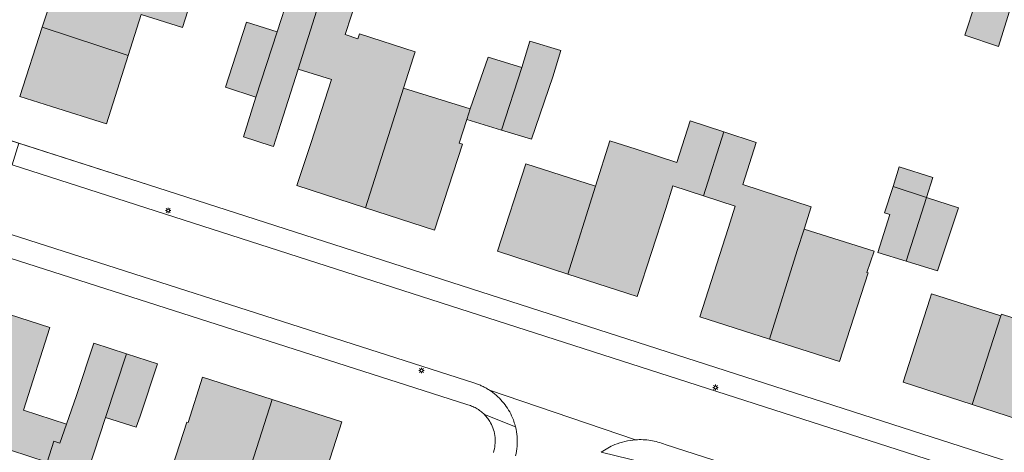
# Model space of a CAD drawing. Header units: metres. Extents: x 187482 to 189800, y 333582 to 335019.
# Tile 203 of 256: x 189404 to 189494, y 334208 to 334248. Entities that reach past the tile are written whole.
import ezdxf

# ---------------------------------------------------------------- set-up
doc = ezdxf.new("R2010")
doc.units = ezdxf.units.M
doc.layers.get('0').update_dxf_attribs({"color": 252, "lineweight": 18})
for name, color, linetype, lineweight in [('B-WE-GR-HAAG-G', 252, 'GR-HAAG1-SO', 18), ('B-WE-IE-MEUBILAIR-S', 252, 'Continuous', 18), ('B-WE-OG-BEBOUWING-GV', 252, 'Continuous', 18), ('B-WE-OG-TERREIN_ERF-GV', 252, 'Continuous', 18), ('B-WE-VH-GESLOTENVERHARDING_ASFALT-GV', 252, 'Continuous', 18), ('B-WE-VH-OPENVERHARDING_TEGEL-GV', 252, 'Continuous', 18)]:
    doc.layers.add(name, color=color, linetype=linetype, lineweight=lineweight)
doc.layers.add('B-WE-OG-BEBOUWING-V', color=7, linetype='Continuous', lineweight=18, true_color=0xf0f0f0)
doc.linetypes.add('GR-HAAG1-SO', pattern='A,6,[176,NLCS.SHX,S=0.125,R=0,X=0,Y=0],-2', length=8)

# ---------------------------------------------------------------- blocks, each defined once
blk = doc.blocks.new('SIE-MEUBILAIR_PAAL_LICHTMAST-SO')
for points in [[(-0.62, 0), (-1, 0)], [(-0.71, 0.71), (-0.44, 0.44)], [(0, 1), (0, 0.62)], [(0.44, 0.44), (0.71, 0.71)], [(1, 0), (0.62, 0)], [(-0.71, -0.71), (-0.44, -0.44)], [(0, -0.62), (0, -1)], [(0.44, -0.44), (0.71, -0.71)]]:
    blk.add_lwpolyline(points)
blk.add_circle((0, 0), 0.5)

msp = doc.modelspace()

# ---------------------------------------------------------------- hatches: boundary and pattern name
at = {"layer": 'B-WE-OG-BEBOUWING-V'}
h = msp.add_hatch(color=256, dxfattribs=at)
h.dxf.hatch_style = 1
h.paths.add_polyline_path([(189492.824, 334254.803), (189490.937, 334249.071), (189489.999, 334246.221), (189493.034, 334245.199), (189495.742, 334253.859)], flags=17)
h = msp.add_hatch(color=256, dxfattribs=at)
h.dxf.hatch_style = 1
h.paths.add_polyline_path([(189406.49, 334246.942), (189414.27, 334244.399), (189415.439, 334248.106), (189419.183, 334246.925), (189420.352, 334250.632), (189416.629, 334251.842), (189413.42, 334252.885), (189413.018, 334251.648), (189408.498, 334253.118)], flags=17)
h = msp.add_hatch(color=256, dxfattribs=at)
h.dxf.hatch_style = 1
h.paths.add_polyline_path([(189435.763, 334230.593), (189438.23, 334238.379), (189439.195, 334241.426), (189440.096, 334244.265), (189440.237, 334244.711), (189435.204, 334246.339), (189435.066, 334245.911), (189433.915, 334246.283), (189434.481, 334248.034), (189435.847, 334252.258), (189432.854, 334253.227), (189431.502, 334248.979), (189429.652, 334243.16), (189432.67, 334242.201), (189430.817, 334236.518), (189429.546, 334232.62)], flags=17)
h = msp.add_hatch(color=256, dxfattribs=at)
h.dxf.hatch_style = 1
h.paths.add_polyline_path([(189427.754, 334246.531), (189425.818, 334240.61), (189424.716, 334237.013), (189427.206, 334236.221), (189427.424, 334236.152), (189427.848, 334237.486), (189429.652, 334243.16), (189431.502, 334248.979), (189428.823, 334249.829)], flags=17)
h = msp.add_hatch(color=256, dxfattribs=at)
h.dxf.hatch_style = 1
h.paths.add_polyline_path([(189412.31, 334238.186), (189414.27, 334244.399), (189406.49, 334246.942), (189404.45, 334240.665), (189407.318, 334239.76)], flags=17)
h = msp.add_hatch(color=256, dxfattribs=at)
h.dxf.hatch_style = 1
h.paths.add_polyline_path([(189427.754, 334246.531), (189424.973, 334247.415), (189423.066, 334241.524), (189425.818, 334240.61)], flags=17)
h = msp.add_hatch(color=256, dxfattribs=at)
h.dxf.hatch_style = 1
h.paths.add_polyline_path([(189448.059, 334237.631), (189450.778, 334236.798), (189452.709, 334242.446), (189453.441, 334244.836), (189450.626, 334245.699), (189449.893, 334243.309)], flags=17)
h = msp.add_hatch(color=256, dxfattribs=at)
h.dxf.hatch_style = 1
h.paths.add_polyline_path([(189448.059, 334237.631), (189449.893, 334243.309), (189446.842, 334244.244), (189446.189, 334242.333), (189445.236, 334239.548), (189444.911, 334238.596)], flags=17)
h = msp.add_hatch(color=256, dxfattribs=at)
h.dxf.hatch_style = 1
h.paths.add_polyline_path([(189438.23, 334238.379), (189435.763, 334230.593), (189441.993, 334228.562), (189444.538, 334236.366), (189444.231, 334236.464), (189444.911, 334238.596), (189445.236, 334239.548), (189439.195, 334241.426)], flags=17)
h = msp.add_hatch(color=256, dxfattribs=at)
h.dxf.hatch_style = 1
h.paths.add_polyline_path([(189454.062, 334224.594), (189460.336, 334222.561), (189462.919, 334230.534), (189463.582, 334232.58), (189466.34, 334231.675), (189468.192, 334237.472), (189465.146, 334238.47), (189463.932, 334234.71), (189462.171, 334235.279), (189460.263, 334235.895), (189457.86, 334236.671), (189456.57, 334232.568)], flags=17)
h = msp.add_hatch(color=256, dxfattribs=at)
h.dxf.hatch_style = 1
h.paths.add_polyline_path([(189466.34, 334231.675), (189469.217, 334230.732), (189468.576, 334228.735), (189466.007, 334220.724), (189472.303, 334218.705), (189474.835, 334226.738), (189475.442, 334228.665), (189476.08, 334230.687), (189469.902, 334232.701), (189471.123, 334236.511), (189468.192, 334237.472)], flags=17)
h = msp.add_hatch(color=256, dxfattribs=at)
h.dxf.hatch_style = 1
h.paths.add_polyline_path([(189454.062, 334224.594), (189456.57, 334232.568), (189450.261, 334234.59), (189447.691, 334226.658)], flags=17)
h = msp.add_hatch(color=256, dxfattribs=at)
h.dxf.hatch_style = 1
h.paths.add_polyline_path([(189486.524, 334231.527), (189487.1, 334233.336), (189484.066, 334234.303), (189483.497, 334232.519)], flags=17)
h = msp.add_hatch(color=256, dxfattribs=at)
h.dxf.hatch_style = 1
h.paths.add_polyline_path([(189484.687, 334225.763), (189486.524, 334231.527), (189483.497, 334232.519), (189482.712, 334230.154), (189483.207, 334229.995), (189482.125, 334226.56)], flags=17)
h = msp.add_hatch(color=256, dxfattribs=at)
h.dxf.hatch_style = 1
h.paths.add_polyline_path([(189484.687, 334225.763), (189487.513, 334224.884), (189489.415, 334230.579), (189486.524, 334231.527)], flags=17)
h = msp.add_hatch(color=256, dxfattribs=at)
h.dxf.hatch_style = 1
h.paths.add_polyline_path([(189472.303, 334218.705), (189478.661, 334216.667), (189481.236, 334224.695), (189481.139, 334224.726), (189481.792, 334226.664), (189475.442, 334228.665), (189474.835, 334226.738)], flags=17)
h = msp.add_hatch(color=256, dxfattribs=at)
h.dxf.hatch_style = 1
h.paths.add_polyline_path([(189490.673, 334212.777), (189493.262, 334220.807), (189486.989, 334222.812), (189486.835, 334222.335), (189484.403, 334214.801)], flags=17)
h = msp.add_hatch(color=256, dxfattribs=at)
h.dxf.hatch_style = 1
h.paths.add_polyline_path([(189400.693, 334221.838), (189397.162, 334210.797), (189403.628, 334208.648), (189406.934, 334207.549), (189407.541, 334209.451), (189408.092, 334209.294), (189408.697, 334211.015), (189404.787, 334212.268), (189407.186, 334219.758)], flags=17)
h = msp.add_hatch(color=256, dxfattribs=at)
h.dxf.hatch_style = 1
h.paths.add_polyline_path([(189493.262, 334220.807), (189490.673, 334212.777), (189497.007, 334210.732), (189498.426, 334215.129), (189500.587, 334214.431), (189501.81, 334218.219), (189493.311, 334220.962)], flags=17)
h = msp.add_hatch(color=256, dxfattribs=at)
h.dxf.hatch_style = 1
h.paths.add_polyline_path([(189412.23, 334211.605), (189414.128, 334217.377), (189411.164, 334218.35), (189409.604, 334213.599), (189408.697, 334211.015), (189408.092, 334209.294), (189407.541, 334209.451), (189406.934, 334207.549), (189406.069, 334204.837), (189409.621, 334203.672)], flags=17)
h = msp.add_hatch(color=256, dxfattribs=at)
h.dxf.hatch_style = 1
h.paths.add_polyline_path([(189412.23, 334211.605), (189414.986, 334210.743), (189415.349, 334211.713), (189416.909, 334216.464), (189414.128, 334217.377)], flags=17)
h = msp.add_hatch(color=256, dxfattribs=at)
h.dxf.hatch_style = 1
h.paths.add_polyline_path([(189427.314, 334213.24), (189421.007, 334215.267), (189419.687, 334211.159), (189419.585, 334211.186), (189418.29, 334207.181), (189424.706, 334205.121)], flags=17)
h = msp.add_hatch(color=256, dxfattribs=at)
h.dxf.hatch_style = 1
h.paths.add_polyline_path([(189431.21, 334203.344), (189432.391, 334207.043), (189432.293, 334207.078), (189433.622, 334211.214), (189427.314, 334213.24), (189424.706, 334205.121), (189424.802, 334205.09), (189428.733, 334203.825), (189427.962, 334201.443), (189429.384, 334200.982), (189427.637, 334195.508), (189427.941, 334195.382), (189436.068, 334192.741), (189438.647, 334200.885)], flags=17)

# ---------------------------------------------------------------- linework, layer by layer
at = {"layer": 'B-WE-GR-HAAG-G', "ltscale": 0.2, "flags": 128}
msp.add_lwpolyline([(189416.956, 334232.39), (189397.83, 334238.547)], dxfattribs=at)
at = {"layer": 'B-WE-OG-BEBOUWING-GV', "flags": 128}
for points in [[(189492.824, 334254.803), (189490.937, 334249.071), (189489.999, 334246.221), (189493.034, 334245.199), (189495.742, 334253.859)], [(189406.49, 334246.942), (189414.27, 334244.399), (189415.439, 334248.106), (189419.183, 334246.925), (189420.352, 334250.632), (189416.629, 334251.842), (189413.42, 334252.885), (189413.018, 334251.648), (189408.498, 334253.118)], [(189435.763, 334230.593), (189438.23, 334238.379), (189439.195, 334241.426), (189440.096, 334244.265), (189440.237, 334244.711), (189435.204, 334246.339), (189435.066, 334245.911), (189433.915, 334246.283), (189434.481, 334248.034), (189435.847, 334252.258), (189432.854, 334253.227), (189431.502, 334248.979), (189429.652, 334243.16), (189432.67, 334242.201), (189430.817, 334236.518), (189429.546, 334232.62)], [(189427.754, 334246.531), (189425.818, 334240.61), (189424.716, 334237.013), (189427.206, 334236.221), (189427.424, 334236.152), (189427.848, 334237.486), (189429.652, 334243.16), (189431.502, 334248.979), (189428.823, 334249.829)], [(189412.31, 334238.186), (189414.27, 334244.399), (189406.49, 334246.942), (189404.45, 334240.665), (189407.318, 334239.76)], [(189427.754, 334246.531), (189424.973, 334247.415), (189423.066, 334241.524), (189425.818, 334240.61)], [(189448.059, 334237.631), (189450.778, 334236.798), (189452.709, 334242.446), (189453.441, 334244.836), (189450.626, 334245.699), (189449.893, 334243.309)], [(189448.059, 334237.631), (189449.893, 334243.309), (189446.842, 334244.244), (189446.189, 334242.333), (189445.236, 334239.548), (189444.911, 334238.596)], [(189438.23, 334238.379), (189435.763, 334230.593), (189441.993, 334228.562), (189444.538, 334236.366), (189444.231, 334236.464), (189444.911, 334238.596), (189445.236, 334239.548), (189439.195, 334241.426)], [(189454.062, 334224.594), (189460.336, 334222.561), (189462.919, 334230.534), (189463.582, 334232.58), (189466.34, 334231.675), (189468.192, 334237.472), (189465.146, 334238.47), (189463.932, 334234.71), (189462.171, 334235.279), (189460.263, 334235.895), (189457.86, 334236.671), (189456.57, 334232.568)], [(189466.34, 334231.675), (189469.217, 334230.732), (189468.576, 334228.735), (189466.007, 334220.724), (189472.303, 334218.705), (189474.835, 334226.738), (189475.442, 334228.665), (189476.08, 334230.687), (189469.902, 334232.701), (189471.123, 334236.511), (189468.192, 334237.472)], [(189454.062, 334224.594), (189456.57, 334232.568), (189450.261, 334234.59), (189447.691, 334226.658)], [(189486.524, 334231.527), (189487.1, 334233.336), (189484.066, 334234.303), (189483.497, 334232.519)], [(189484.687, 334225.763), (189486.524, 334231.527), (189483.497, 334232.519), (189482.712, 334230.154), (189483.207, 334229.995), (189482.125, 334226.56)], [(189484.687, 334225.763), (189487.513, 334224.884), (189489.415, 334230.579), (189486.524, 334231.527)], [(189472.303, 334218.705), (189478.661, 334216.667), (189481.236, 334224.695), (189481.139, 334224.726), (189481.792, 334226.664), (189475.442, 334228.665), (189474.835, 334226.738)], [(189490.673, 334212.777), (189493.262, 334220.807), (189486.989, 334222.812), (189486.835, 334222.335), (189484.403, 334214.801)], [(189400.693, 334221.838), (189397.162, 334210.797), (189403.628, 334208.648), (189406.934, 334207.549), (189407.541, 334209.451), (189408.092, 334209.294), (189408.697, 334211.015), (189404.787, 334212.268), (189407.186, 334219.758)], [(189493.262, 334220.807), (189490.673, 334212.777), (189497.007, 334210.732), (189498.426, 334215.129), (189500.587, 334214.431), (189501.81, 334218.219), (189493.311, 334220.962)], [(189412.23, 334211.605), (189414.128, 334217.377), (189411.164, 334218.35), (189409.604, 334213.599), (189408.697, 334211.015), (189408.092, 334209.294), (189407.541, 334209.451), (189406.934, 334207.549), (189406.069, 334204.837), (189409.621, 334203.672)], [(189412.23, 334211.605), (189414.986, 334210.743), (189415.349, 334211.713), (189416.909, 334216.464), (189414.128, 334217.377)], [(189427.314, 334213.24), (189421.007, 334215.267), (189419.687, 334211.159), (189419.585, 334211.186), (189418.29, 334207.181), (189424.706, 334205.121)], [(189431.21, 334203.344), (189432.391, 334207.043), (189432.293, 334207.078), (189433.622, 334211.214), (189427.314, 334213.24), (189424.706, 334205.121), (189424.802, 334205.09), (189428.733, 334203.825), (189427.962, 334201.443), (189429.384, 334200.982), (189427.637, 334195.508), (189427.941, 334195.382), (189436.068, 334192.741), (189438.647, 334200.885)]]:
    msp.add_lwpolyline(points, close=True, dxfattribs=at)
at = {"layer": 'B-WE-OG-TERREIN_ERF-GV', "flags": 128}
for points in [[(189492.824, 334254.803), (189495.742, 334253.859), (189493.034, 334245.199), (189489.999, 334246.221), (189490.937, 334249.071), (189489.333, 334249.566), (189487.657, 334250.084), (189489.598, 334255.846)], [(189414.27, 334244.399), (189412.31, 334238.186), (189407.318, 334239.76), (189404.45, 334240.665), (189406.49, 334246.942), (189408.498, 334253.118), (189413.018, 334251.648), (189413.42, 334252.885), (189416.629, 334251.842), (189420.352, 334250.632), (189419.183, 334246.925), (189415.439, 334248.106)], [(189472.303, 334218.705), (189466.007, 334220.724), (189468.576, 334228.735), (189469.217, 334230.732), (189466.34, 334231.675), (189463.582, 334232.58), (189462.919, 334230.534), (189460.336, 334222.561), (189454.062, 334224.594), (189447.691, 334226.658), (189450.261, 334234.59), (189456.57, 334232.568), (189457.86, 334236.671), (189460.263, 334235.895), (189462.171, 334235.279), (189463.932, 334234.71), (189465.146, 334238.47), (189468.192, 334237.472), (189471.123, 334236.511), (189469.902, 334232.701), (189476.08, 334230.687), (189475.442, 334228.665), (189481.792, 334226.664), (189481.139, 334224.726), (189481.236, 334224.695), (189478.661, 334216.667)], [(189486.524, 334231.527), (189489.415, 334230.579), (189487.513, 334224.884), (189484.687, 334225.763), (189482.125, 334226.56), (189483.207, 334229.995), (189482.712, 334230.154), (189483.497, 334232.519), (189484.066, 334234.303), (189487.1, 334233.336)], [(189397.162, 334210.797), (189396.865, 334209.87), (189390.953, 334211.834), (189391.254, 334212.76), (189392.181, 334215.614), (189391.849, 334215.724), (189394.536, 334223.81), (189400.693, 334221.838), (189407.186, 334219.758), (189404.787, 334212.268), (189408.697, 334211.015), (189409.604, 334213.599), (189411.164, 334218.35), (189414.128, 334217.377), (189416.909, 334216.464), (189415.349, 334211.713), (189414.986, 334210.743), (189412.23, 334211.605), (189409.621, 334203.672), (189406.069, 334204.837), (189406.934, 334207.549), (189403.628, 334208.648)], [(189493.311, 334220.962), (189501.81, 334218.219), (189500.587, 334214.431), (189498.426, 334215.129), (189497.007, 334210.732), (189490.673, 334212.777), (189484.403, 334214.801), (189486.835, 334222.335), (189486.989, 334222.812), (189493.262, 334220.807)], [(189427.314, 334213.24), (189433.622, 334211.214), (189432.293, 334207.078), (189432.391, 334207.043), (189431.21, 334203.344), (189438.647, 334200.885), (189436.068, 334192.741), (189427.941, 334195.382), (189427.637, 334195.508), (189429.384, 334200.982), (189427.962, 334201.443), (189428.733, 334203.825), (189424.802, 334205.09), (189424.706, 334205.121), (189418.29, 334207.181), (189419.585, 334211.186), (189419.687, 334211.159), (189421.007, 334215.267)]]:
    msp.add_lwpolyline(points, close=True, dxfattribs=at)
for points in [[(189434.481, 334248.034), (189433.915, 334246.283), (189435.066, 334245.911), (189435.204, 334246.339), (189440.237, 334244.711), (189440.096, 334244.265), (189439.195, 334241.426), (189445.236, 334239.548), (189446.189, 334242.333), (189446.842, 334244.244), (189449.893, 334243.309), (189450.626, 334245.699), (189453.441, 334244.836), (189452.709, 334242.446), (189450.778, 334236.798), (189448.059, 334237.631), (189444.911, 334238.596), (189444.231, 334236.464), (189444.538, 334236.366), (189441.993, 334228.562), (189435.763, 334230.593), (189429.546, 334232.62), (189430.817, 334236.518), (189432.67, 334242.201), (189429.652, 334243.16), (189427.848, 334237.486), (189427.424, 334236.152), (189427.206, 334236.221), (189424.716, 334237.013), (189425.818, 334240.61), (189423.066, 334241.524), (189424.973, 334247.415), (189427.754, 334246.531), (189428.823, 334249.829)], [(189397.83, 334238.547), (189399.69, 334237.948), (189404.383, 334236.437), (189416.956, 334232.39), (189503.825, 334204.422), (189515.355, 334200.711), (189523.24, 334198.172)], [(189444.908, 334212.787), (189394.995, 334228.783)]]:
    msp.add_lwpolyline(points, dxfattribs=at)
at = {"layer": 'B-WE-OG-TERREIN_ERF-GV'}
for points in [[(189445.351, 334212.645, 0.031939), (189444.908, 334212.787)], [(189445.771, 334212.443, 0.032651), (189445.351, 334212.645)], [(189446.159, 334212.186, 0.03278), (189445.771, 334212.443)], [(189446.508, 334211.878, 0.034966), (189446.159, 334212.186)], [(189446.812, 334211.525, 0.034927), (189446.508, 334211.878)], [(189447.065, 334211.134, 0.033934), (189446.812, 334211.525)], [(189447.475, 334209.808, 0.102553), (189447.065, 334211.134)], [(189447.32, 334208.429, 0.103612), (189447.475, 334209.808)]]:
    msp.add_lwpolyline(points, format="xyb", dxfattribs=at)
at = {"layer": 'B-WE-VH-GESLOTENVERHARDING_ASFALT-GV', "flags": 128}
for points in [[(189523.56, 334195.933), (189403.759, 334234.485), (189398.952, 334236.033), (189397.549, 334236.484)], [(189395.74, 334230.722), (189445.632, 334214.72)], [(189460.188, 334209.589), (189446.96, 334214.087)], [(189446.96, 334214.087), (189460.188, 334209.589)], [(189462.87, 334209.158), (189519.467, 334190.928)]]:
    msp.add_lwpolyline(points, dxfattribs=at)
at = {"layer": 'B-WE-VH-GESLOTENVERHARDING_ASFALT-GV'}
for points in [[(189445.632, 334214.72, -0.015511), (189445.979, 334214.595)], [(189445.979, 334214.595, -0.01707), (189446.317, 334214.447)], [(189446.317, 334214.447, -0.014529), (189446.645, 334214.278)], [(189446.645, 334214.278, -0.015828), (189446.96, 334214.087)], [(189446.96, 334214.087, -0.07063), (189448.132, 334213.064)], [(189448.132, 334213.064, -0.070634), (189448.976, 334211.758)], [(189448.976, 334211.758, -0.022598), (189449.177, 334211.263)], [(189449.177, 334211.263, -0.023671), (189449.329, 334210.751)], [(189449.329, 334210.751, -0.040136), (189449.472, 334209.882)], [(189449.472, 334209.882, -0.038587), (189449.476, 334209.001)], [(189457.674, 334208.837, -0.02893), (189458.314, 334209.148)], [(189458.314, 334209.148, -0.041591), (189459.233, 334209.444)], [(189459.233, 334209.444, -0.041005), (189460.188, 334209.589)], [(189460.188, 334209.589, -0.027773), (189460.872, 334209.598)], [(189460.872, 334209.598, -0.026416), (189461.554, 334209.528)], [(189461.554, 334209.528, -0.028386), (189462.222, 334209.381)], [(189462.222, 334209.381, -0.029065), (189462.87, 334209.158)], [(189449.476, 334209.001, -0.037868), (189449.341, 334208.13)], [(189457.076, 334208.453, -0.030436), (189457.674, 334208.837)]]:
    msp.add_lwpolyline(points, format="xyb", dxfattribs=at)
at = {"layer": 'B-WE-VH-OPENVERHARDING_TEGEL-GV', "flags": 128}
for points in [[(189523.24, 334198.172), (189515.355, 334200.711), (189503.825, 334204.422), (189416.956, 334232.39), (189404.383, 334236.437), (189403.759, 334234.485), (189523.56, 334195.933)], [(189445.632, 334214.72), (189395.74, 334230.722)], [(189394.995, 334228.783), (189444.908, 334212.787)], [(189446.508, 334211.878), (189449.329, 334210.751)], [(189449.329, 334210.751), (189446.508, 334211.878)], [(189519.467, 334190.928), (189462.87, 334209.158)], [(189460.902, 334207.538), (189457.076, 334208.453)], [(189457.076, 334208.453), (189460.902, 334207.538)]]:
    msp.add_lwpolyline(points, dxfattribs=at)
at = {"layer": 'B-WE-VH-OPENVERHARDING_TEGEL-GV'}
for points in [[(189445.979, 334214.595, 0.015511), (189445.632, 334214.72)], [(189446.317, 334214.447, 0.01707), (189445.979, 334214.595)], [(189446.645, 334214.278, 0.014529), (189446.317, 334214.447)], [(189446.96, 334214.087, 0.015828), (189446.645, 334214.278)], [(189448.132, 334213.064, 0.07063), (189446.96, 334214.087)], [(189444.908, 334212.787, -0.031939), (189445.351, 334212.645)], [(189448.976, 334211.758, 0.070634), (189448.132, 334213.064)], [(189445.351, 334212.645, -0.032651), (189445.771, 334212.443)], [(189445.771, 334212.443, -0.03278), (189446.159, 334212.186)], [(189446.159, 334212.186, -0.034966), (189446.508, 334211.878)], [(189446.508, 334211.878, -0.034927), (189446.812, 334211.525)], [(189446.812, 334211.525, -0.033934), (189447.065, 334211.134)], [(189447.065, 334211.134, -0.102553), (189447.475, 334209.808)], [(189449.177, 334211.263, 0.022598), (189448.976, 334211.758)], [(189449.329, 334210.751, 0.023671), (189449.177, 334211.263)], [(189449.472, 334209.882, 0.040136), (189449.329, 334210.751)], [(189447.475, 334209.808, -0.103612), (189447.32, 334208.429)], [(189449.476, 334209.001, 0.038587), (189449.472, 334209.882)], [(189458.314, 334209.148, 0.02893), (189457.674, 334208.837)], [(189459.233, 334209.444, 0.041591), (189458.314, 334209.148)], [(189460.188, 334209.589, 0.041005), (189459.233, 334209.444)], [(189460.872, 334209.598, 0.027773), (189460.188, 334209.589)], [(189461.554, 334209.528, 0.026416), (189460.872, 334209.598)], [(189462.222, 334209.381, 0.028386), (189461.554, 334209.528)], [(189462.87, 334209.158, 0.029065), (189462.222, 334209.381)], [(189449.341, 334208.13, 0.037868), (189449.476, 334209.001)], [(189457.674, 334208.837, 0.030436), (189457.076, 334208.453)]]:
    msp.add_lwpolyline(points, format="xyb", dxfattribs=at)

# ---------------------------------------------------------------- block references
at = {"layer": 'B-WE-IE-MEUBILAIR-S', "xscale": 0.25, "yscale": 0.25, "zscale": 0.25}
for p in [(189417.892, 334230.353), (189440.818, 334215.864), (189467.435, 334214.33)]:
    msp.add_blockref('SIE-MEUBILAIR_PAAL_LICHTMAST-SO', p, dxfattribs=at)

doc.saveas('drawing.dxf')
